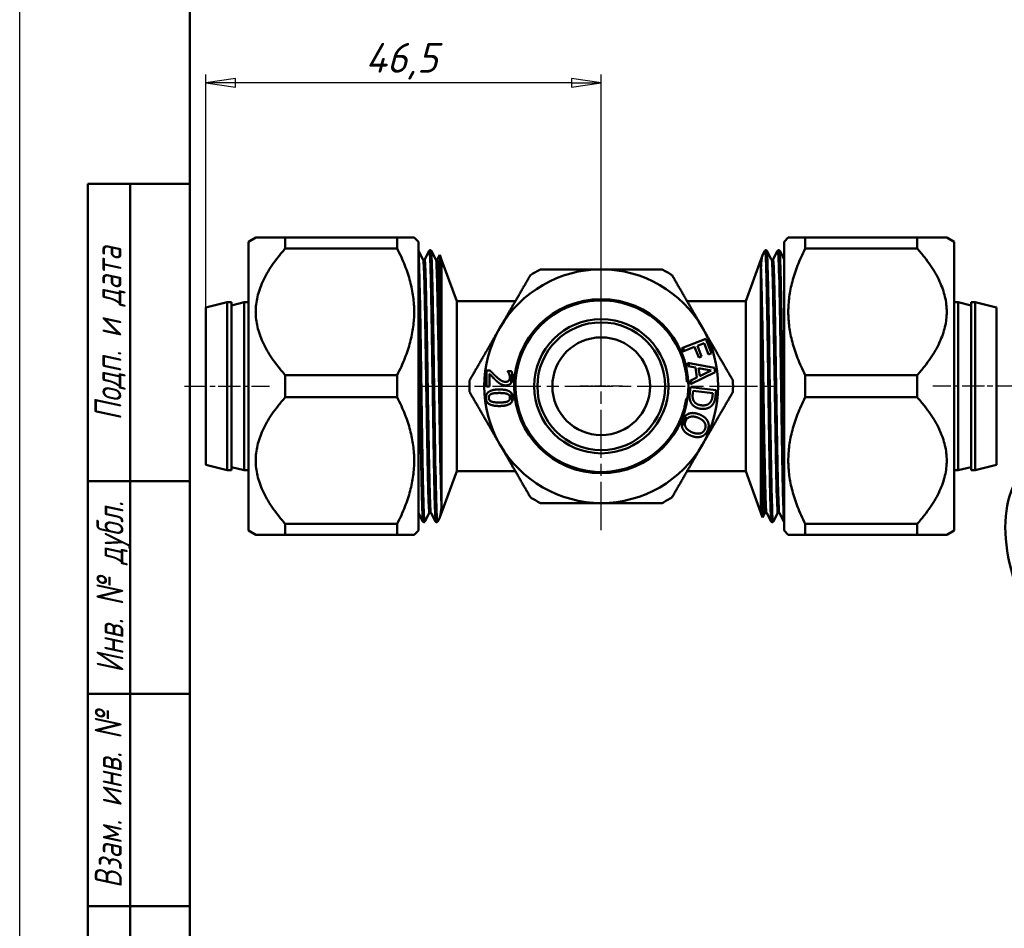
# Model space of a CAD drawing. Header units: millimetres. Extents: x -512 to 1356, y -69 to 356.
# Tile 3 of 12: x 0 to 116, y 62 to 169. Entities that reach past the tile are written whole.
import ezdxf
from ezdxf.enums import TextEntityAlignment as Align

# ---------------------------------------------------------------- set-up
doc = ezdxf.new("R2010")
doc.units = ezdxf.units.MM
doc.linetypes.add('CHAIN', pattern=[0.7087, 0.4724, -0.0591, 0.1181, -0.0591])
for name, color, linetype, lineweight in [('Видимые тонкие (ГОСТ)', 7, 'Continuous', 35), ('Видимый контур (ГОСТ)', 7, 'Continuous', 50), ('Кромка (ГОСТ)', 7, 'Continuous', 50), ('Маркер центра (ГОСТ)', 7, 'Continuous', 25), ('Обозначение (ГОСТ)', 7, 'Continuous', 25), ('Осевая линия (ГОСТ)', 7, 'Continuous', 25), ('Размер (ГОСТ)', 7, 'Continuous', 25), ('Эскизная геометрия (ГОСТ)', 7, 'Continuous', 50)]:
    doc.layers.add(name, color=color, linetype=linetype, lineweight=lineweight)
doc.styles.get("Standard").update_dxf_attribs({"font": 'GOST Common Italic.ttf'})
doc.styles.add('Альтернативный текст (ГОСТ)', font='txt', dxfattribs={"width": 0.8})
doc.styles.add('Обычный текст (ГОСТ)', font='GOST Common Italic.ttf')
doc.dimstyles.new('Обычный (ГОСТ)', dxfattribs={"dimtxt": 3.5, "dimasz": 3.5, "dimexe": 1, "dimexo": 0, "dimgap": 0.5, "dimtad": 1, "dimrnd": 1e-08, "dimtxsty": 'Обычный текст (ГОСТ)', "dimblk": 'Filled-1', "dimcen": 0.09, "dimdle": 15, "dimclrd": 256, "dimclre": 256, "dimclrt": 256, "dimazin": 2, "dimtfac": 0.714286, "dimtdec": 3, "dimtmove": 0, "dimatfit": 3, "dimfxl": 1, "dimtolj": 1, "dimlwd": 25, "dimlwe": 25, "dimarcsym": 0})

# ---------------------------------------------------------------- blocks, each defined once
blk = doc.blocks.new('ГОСТ - Доп. графы 1')
at = {"layer": 'Эскизная геометрия (ГОСТ)'}
for p, q in [((-12, 0), (-12, 145)), ((-12, 145), (0, 145)), ((-7, 145), (-7, 0)), ((-12, 110), (-7, 110)), ((-7, 110), (0, 110)), ((-12, 85), (-7, 85)), ((-7, 85), (0, 85)), ((-12, 60), (-7, 60)), ((-7, 60), (0, 60))]:
    blk.add_line(p, q, dxfattribs=at)
at = {"layer": 'Обозначение (ГОСТ)', "char_height": 3.17, "attachment_point": 5, "rotation": 90, "style": 'Альтернативный текст (ГОСТ)'}
for s, insert, width in [('\\fGOST Common|b0|i1;\\H3.1700;Подп. и дата', (-9.37, 127.41), 34.7679), ('\\fGOST Common|b0|i1;\\H3.1700;Инв. № дубл.', (-8.95, 97.55), 24.8438), ('\\fGOST Common|b0|i1;\\H3.1700;Взам. инв. №', (-9.58, 72.53), 24.8669)]:
    blk.add_mtext(s, dxfattribs=dict(at, insert=insert, width=width))
at = {"layer": 'Обозначение (ГОСТ)', "lineweight": 30, "width": 0.8, "flags": 17}
for tag, p in [('Подп._и_дата_2', (-3.53, 127.51)), ('Инв._номер_дубликата', (-3.41, 97.47)), ('Взамен_инв._номера', (-3.46, 72.53)), ('Подп._и_дата_1', (-3.42, 42.35)), ('ИНВЕНТАРНЫЙ_НОМЕР', (-3.33, 12.68))]:
    blk.add_attdef(tag, text='', height=3.17, rotation=90, dxfattribs=at).set_placement(p, align=Align.MIDDLE_CENTER)
blk = doc.blocks.new('Рамки ГОСТ_ граница 297x210')
at = {"layer": 'Кромка (ГОСТ)', "lineweight": 25}
blk.add_line((0, 0), (0, 297), dxfattribs=at)
at = {"layer": 'Кромка (ГОСТ)'}
blk.add_line((20, 292), (20, 5), dxfattribs=at)
blk = doc.blocks.new('Filled-1')
at = {"color": 0}
for p, q in [((0, 0), (-1, 0.143)), ((-1, 0.143), (-1, -0.143)), ((-1, 0), (0, 0)), ((-1, -0.143), (0, 0))]:
    blk.add_line(p, q, dxfattribs=at)
at = {"color": 0, "flags": 128}
blk.add_lwpolyline([(-1, -0.143), (0, 0), (-1, 0.143), (-1, -0.143)], dxfattribs=at)
at = {"color": 0}
blk.add_solid([(-1, -0.143), (0, 0), (-1, 0.143), (-1, -0.143)], dxfattribs=at)
blk = doc.blocks.new('*D9')
at = {"layer": 'Defpoints', "color": 0, "linetype": 'Continuous', "transparency": 16777216}
for p in [(21.9, 161.89), (21.9, 135.44), (68.4, 128.69)]:
    blk.add_point(p, dxfattribs=at)
at = {"layer": 'Размер (ГОСТ)', "linetype": 'Continuous', "lineweight": 25, "transparency": 16777216}
for p, q in [((21.9, 135.44), (21.9, 162.89)), ((68.4, 128.69), (68.4, 162.89)), ((64.9, 161.89), (25.4, 161.89))]:
    blk.add_line(p, q, dxfattribs=at)
at = {"layer": 'Размер (ГОСТ)', "linetype": 'Continuous', "lineweight": 25, "transparency": 16777216, "xscale": 3.5, "yscale": 3.5, "zscale": 3.5, "rotation": 180}
blk.add_blockref('Filled-1', (21.9, 161.89), dxfattribs=at)
at = {"layer": 'Размер (ГОСТ)', "linetype": 'Continuous', "lineweight": 25, "transparency": 16777216, "xscale": 3.5, "yscale": 3.5, "zscale": 3.5}
blk.add_blockref('Filled-1', (68.4, 161.89), dxfattribs=at)
at = {"layer": 'Размер (ГОСТ)', "linetype": 'Continuous', "lineweight": 25, "transparency": 16777216, "insert": (40.66, 166.59), "char_height": 3.5, "attachment_point": 1, "style": 'Обычный текст (ГОСТ)'}
blk.add_mtext('\\A1;46,5', dxfattribs=at)

msp = doc.modelspace()

# ---------------------------------------------------------------- linework, layer by layer
at = {"layer": 'Видимые тонкие (ГОСТ)'}
for points, knots in [([(46.914, 142.1), (46.943, 142.042), (46.973, 141.632), (47.002, 140.876), (47.056, 139.499), (47.109, 136.982), (47.162, 133.858), (47.216, 130.738), (47.269, 127.033), (47.323, 123.523), (47.376, 120.017), (47.429, 116.729), (47.483, 114.351), (47.536, 111.975), (47.589, 110.522), (47.643, 110.298), (47.65, 110.267), (47.657, 110.259), (47.665, 110.274)], [39.2987278, 39.2987278, 39.2987278, 39.2987278, 39.666828, 39.666828, 39.666828, 40.3383123, 40.3383123, 40.3383123, 41.0089938, 41.0089938, 41.0089938, 41.6789349, 41.6789349, 41.6789349, 42.3481972, 42.3481972, 42.3481972, 42.4403204, 42.4403204, 42.4403204, 42.4403204]), ([(48.15, 142.105), (48.195, 142.184), (48.239, 141.432), (48.284, 139.938), (48.337, 138.143), (48.39, 135.289), (48.444, 131.976), (48.497, 128.67), (48.55, 124.927), (48.603, 121.533), (48.657, 118.116), (48.711, 115.074), (48.764, 113.054), (48.81, 111.338), (48.855, 110.368), (48.901, 110.274)], [39.2410886, 39.2410886, 39.2410886, 39.2410886, 39.7989192, 39.7989192, 39.7989192, 40.4688494, 40.4688494, 40.4688494, 41.1374842, 41.1374842, 41.1374842, 41.8107193, 41.8107193, 41.8107193, 42.3826812, 42.3826812, 42.3826812, 42.3826812]), ([(48.416, 142.105), (48.425, 142.089), (48.434, 142.035), (48.444, 141.944), (48.497, 141.426), (48.55, 139.694), (48.603, 137.111), (48.657, 134.51), (48.711, 131.063), (48.764, 127.501), (48.818, 123.957), (48.871, 120.324), (48.924, 117.364), (48.978, 114.39), (49.032, 112.116), (49.085, 111.026), (49.112, 110.476), (49.139, 110.229), (49.166, 110.28)], [45.5819131, 45.5819131, 45.5819131, 45.5819131, 45.699599, 45.699599, 45.699599, 46.3682338, 46.3682338, 46.3682338, 47.0414689, 47.0414689, 47.0414689, 47.7113713, 47.7113713, 47.7113713, 48.3845244, 48.3845244, 48.3845244, 48.7235057, 48.7235057, 48.7235057, 48.7235057]), ([(88.38, 110.276), (88.369, 110.296), (88.357, 110.371), (88.346, 110.501), (88.293, 111.108), (88.239, 112.925), (88.186, 115.569), (88.133, 118.231), (88.079, 121.715), (88.025, 125.283), (87.972, 128.833), (87.919, 132.441), (87.865, 135.35), (87.812, 138.272), (87.758, 140.468), (87.704, 141.472), (87.679, 141.94), (87.654, 142.149), (87.629, 142.101)], [45.5819131, 45.5819131, 45.5819131, 45.5819131, 45.7251211, 45.7251211, 45.7251211, 46.39373, 46.39373, 46.39373, 47.0668812, 47.0668812, 47.0668812, 47.7367219, 47.7367219, 47.7367219, 48.4097102, 48.4097102, 48.4097102, 48.7235057, 48.7235057, 48.7235057, 48.7235057]), ([(88.646, 110.274), (88.599, 110.191), (88.553, 111.022), (88.506, 112.652), (88.453, 114.525), (88.399, 117.44), (88.346, 120.785), (88.293, 124.123), (88.239, 127.867), (88.186, 131.234), (88.133, 134.623), (88.079, 137.606), (88.025, 139.551), (87.982, 141.129), (87.938, 142.015), (87.895, 142.105)], [39.2410886, 39.2410886, 39.2410886, 39.2410886, 39.8244726, 39.8244726, 39.8244726, 40.4943715, 40.4943715, 40.4943715, 41.1629804, 41.1629804, 41.1629804, 41.8361316, 41.8361316, 41.8361316, 42.3826812, 42.3826812, 42.3826812, 42.3826812]), ([(89.882, 110.28), (89.85, 110.343), (89.819, 110.81), (89.788, 111.667), (89.734, 113.129), (89.681, 115.717), (89.627, 118.883), (89.574, 122.047), (89.52, 125.767), (89.467, 129.26), (89.414, 132.749), (89.36, 135.989), (89.307, 138.299), (89.253, 140.606), (89.2, 141.969), (89.147, 142.103), (89.142, 142.116), (89.136, 142.118), (89.131, 142.107)], [39.2987278, 39.2987278, 39.2987278, 39.2987278, 39.6925518, 39.6925518, 39.6925518, 40.3640174, 40.3640174, 40.3640174, 41.0346817, 41.0346817, 41.0346817, 41.704607, 41.704607, 41.704607, 42.3738548, 42.3738548, 42.3738548, 42.4403204, 42.4403204, 42.4403204, 42.4403204]), ([(89.898, 117.772), (89.861, 119.853), (89.824, 122.23), (89.788, 124.668), (89.734, 128.216), (89.681, 131.871), (89.627, 134.86), (89.574, 137.846), (89.52, 140.149), (89.467, 141.284), (89.443, 141.784), (89.42, 142.056), (89.396, 142.1)], [34.0003513, 34.0003513, 34.0003513, 34.0003513, 34.4618021, 34.4618021, 34.4618021, 35.1332678, 35.1332678, 35.1332678, 35.8039321, 35.8039321, 35.8039321, 36.0994959, 36.0994959, 36.0994959, 36.0994959]), ([(47.414, 141.145), (47.461, 141.049), (47.508, 140.094), (47.554, 138.412), (47.608, 136.453), (47.663, 133.52), (47.717, 130.251), (47.771, 126.986), (47.825, 123.407), (47.879, 120.289), (47.934, 117.174), (47.988, 114.541), (48.042, 112.958), (48.083, 111.755), (48.124, 111.165), (48.165, 111.238)], [39.3005765, 39.3005765, 39.3005765, 39.3005765, 39.884874, 39.884874, 39.884874, 40.5658647, 40.5658647, 40.5658647, 41.2461088, 41.2461088, 41.2461088, 41.9256707, 41.9256707, 41.9256707, 42.4421691, 42.4421691, 42.4421691, 42.4421691]), ([(47.532, 141.077), (47.539, 141.077), (47.546, 141.061), (47.552, 141.026), (47.607, 140.742), (47.661, 139.266), (47.715, 136.92), (47.769, 134.576), (47.824, 131.38), (47.878, 128.025), (47.932, 124.674), (47.986, 121.187), (48.041, 118.32), (48.095, 115.456), (48.149, 113.23), (48.203, 112.124), (48.23, 111.581), (48.256, 111.31), (48.283, 111.31)], [39.2699082, 39.2699082, 39.2699082, 39.2699082, 39.3539028, 39.3539028, 39.3539028, 40.0359016, 40.0359016, 40.0359016, 40.7171402, 40.7171402, 40.7171402, 41.3976833, 41.3976833, 41.3976833, 42.077595, 42.077595, 42.077595, 42.4115008, 42.4115008, 42.4115008, 42.4115008]), ([(47.65, 141.139), (47.672, 141.184), (47.695, 141.035), (47.717, 140.69), (47.771, 139.851), (47.825, 137.856), (47.879, 135.136), (47.934, 132.418), (47.988, 128.997), (48.042, 125.61), (48.096, 122.226), (48.15, 118.9), (48.204, 116.349), (48.258, 113.8), (48.312, 112.042), (48.366, 111.454), (48.378, 111.329), (48.389, 111.257), (48.401, 111.237)], [39.2392399, 39.2392399, 39.2392399, 39.2392399, 39.5197057, 39.5197057, 39.5197057, 40.1999498, 40.1999498, 40.1999498, 40.8795118, 40.8795118, 40.8795118, 41.5584551, 41.5584551, 41.5584551, 42.2368431, 42.2368431, 42.2368431, 42.3808325, 42.3808325, 42.3808325, 42.3808325]), ([(48.916, 141.14), (48.95, 141.072), (48.983, 140.566), (49.017, 139.644), (49.071, 138.154), (49.126, 135.587), (49.18, 132.501), (49.234, 129.429), (49.288, 125.864), (49.342, 122.576), (49.397, 119.281), (49.451, 116.287), (49.505, 114.242), (49.534, 113.155), (49.563, 112.332), (49.592, 111.826)], [45.5837618, 45.5837618, 45.5837618, 45.5837618, 46.006185, 46.006185, 46.006185, 46.6885071, 46.6885071, 46.6885071, 47.3678103, 47.3678103, 47.3678103, 48.0485943, 48.0485943, 48.0485943, 48.410669, 48.410669, 48.410669, 48.410669]), ([(49.034, 141.077), (49.083, 141.071), (49.132, 140.11), (49.181, 138.347), (49.235, 136.398), (49.289, 133.482), (49.343, 130.231), (49.398, 126.97), (49.452, 123.395), (49.506, 120.285), (49.544, 118.138), (49.582, 116.215), (49.619, 114.723)], [45.5530935, 45.5530935, 45.5530935, 45.5530935, 46.1684264, 46.1684264, 46.1684264, 46.8490212, 46.8490212, 46.8490212, 47.5317216, 47.5317216, 47.5317216, 48.0031182, 48.0031182, 48.0031182, 48.0031182]), ([(49.151, 141.144), (49.161, 141.164), (49.17, 141.148), (49.18, 141.094), (49.234, 140.792), (49.288, 139.303), (49.342, 136.948), (49.397, 134.587), (49.451, 131.374), (49.505, 128.003), (49.534, 126.21), (49.563, 124.378), (49.592, 122.624)], [45.5224252, 45.5224252, 45.5224252, 45.5224252, 45.6423482, 45.6423482, 45.6423482, 46.3216514, 46.3216514, 46.3216514, 47.0024353, 47.0024353, 47.0024353, 47.36451, 47.36451, 47.36451, 47.36451]), ([(87.88, 111.24), (87.844, 111.312), (87.809, 111.875), (87.773, 112.898), (87.719, 114.461), (87.664, 117.088), (87.61, 120.207), (87.556, 123.313), (87.502, 126.885), (87.448, 130.152), (87.393, 133.426), (87.339, 136.371), (87.285, 138.35), (87.257, 139.364), (87.229, 140.129), (87.202, 140.599)], [45.5837618, 45.5837618, 45.5837618, 45.5837618, 46.0303207, 46.0303207, 46.0303207, 46.7125735, 46.7125735, 46.7125735, 47.3918278, 47.3918278, 47.3918278, 48.0724936, 48.0724936, 48.0724936, 48.4213864, 48.4213864, 48.4213864, 48.4213864]), ([(89.146, 111.241), (89.122, 111.194), (89.097, 111.373), (89.073, 111.785), (89.019, 112.703), (88.965, 114.77), (88.911, 117.539), (88.856, 120.304), (88.802, 123.751), (88.748, 127.133), (88.694, 130.513), (88.64, 133.806), (88.586, 136.302), (88.532, 138.796), (88.478, 140.478), (88.424, 140.985), (88.414, 141.075), (88.405, 141.127), (88.395, 141.144)], [39.2392399, 39.2392399, 39.2392399, 39.2392399, 39.5440094, 39.5440094, 39.5440094, 40.2242393, 40.2242393, 40.2242393, 40.9037883, 40.9037883, 40.9037883, 41.5827199, 41.5827199, 41.5827199, 42.2610975, 42.2610975, 42.2610975, 42.3808325, 42.3808325, 42.3808325, 42.3808325]), ([(89.264, 111.304), (89.257, 111.303), (89.249, 111.322), (89.242, 111.361), (89.188, 111.663), (89.134, 113.155), (89.079, 115.514), (89.025, 117.87), (88.971, 121.075), (88.917, 124.432), (88.862, 127.786), (88.808, 131.268), (88.754, 134.126), (88.7, 136.981), (88.646, 139.192), (88.591, 140.281), (88.565, 140.808), (88.539, 141.07), (88.513, 141.07)], [39.2699082, 39.2699082, 39.2699082, 39.2699082, 39.3590811, 39.3590811, 39.3590811, 40.0410864, 40.0410864, 40.0410864, 40.7223309, 40.7223309, 40.7223309, 41.4028794, 41.4028794, 41.4028794, 42.0827959, 42.0827959, 42.0827959, 42.4115008, 42.4115008, 42.4115008, 42.4115008]), ([(89.381, 111.235), (89.333, 111.333), (89.284, 112.37), (89.236, 114.181), (89.182, 116.208), (89.127, 119.19), (89.073, 122.48), (89.019, 125.767), (88.965, 129.339), (88.911, 132.424), (88.856, 135.505), (88.802, 138.079), (88.748, 139.588), (88.709, 140.682), (88.67, 141.211), (88.631, 141.142)], [39.3005765, 39.3005765, 39.3005765, 39.3005765, 39.9091932, 39.9091932, 39.9091932, 40.5901684, 40.5901684, 40.5901684, 41.2703983, 41.2703983, 41.2703983, 41.9499473, 41.9499473, 41.9499473, 42.4421691, 42.4421691, 42.4421691, 42.4421691]), ([(87.762, 111.303), (87.713, 111.309), (87.663, 112.287), (87.614, 114.078), (87.56, 116.043), (87.505, 118.97), (87.451, 122.225), (87.397, 125.491), (87.342, 129.065), (87.288, 132.168), (87.25, 134.335), (87.212, 136.269), (87.174, 137.759)], [45.5530935, 45.5530935, 45.5530935, 45.5530935, 46.1737113, 46.1737113, 46.1737113, 46.8543274, 46.8543274, 46.8543274, 47.5370818, 47.5370818, 47.5370818, 48.0138356, 48.0138356, 48.0138356, 48.0138356]), ([(46.898, 134.607), (46.933, 132.643), (46.967, 130.415), (47.002, 128.119), (47.056, 124.581), (47.109, 120.905), (47.162, 117.866), (47.216, 114.831), (47.269, 112.453), (47.323, 111.232), (47.348, 110.647), (47.374, 110.329), (47.4, 110.281)], [34.0003513, 34.0003513, 34.0003513, 34.0003513, 34.4360784, 34.4360784, 34.4360784, 35.1075627, 35.1075627, 35.1075627, 35.7782442, 35.7782442, 35.7782442, 36.0994959, 36.0994959, 36.0994959, 36.0994959]), ([(87.644, 111.237), (87.633, 111.213), (87.622, 111.241), (87.61, 111.322), (87.556, 111.705), (87.502, 113.272), (87.448, 115.685), (87.393, 118.103), (87.339, 121.354), (87.285, 124.733), (87.257, 126.465), (87.229, 128.226), (87.202, 129.912)], [45.5224252, 45.5224252, 45.5224252, 45.5224252, 45.6664145, 45.6664145, 45.6664145, 46.3456689, 46.3456689, 46.3456689, 47.0263346, 47.0263346, 47.0263346, 47.3752275, 47.3752275, 47.3752275, 47.3752275])]:
    msp.add_open_spline(points, degree=3, knots=knots, dxfattribs=at)
for points in [[(89.898, 141.144), (89.897, 141.145), (89.897, 141.146), (89.897, 141.147)], [(46.898, 111.236), (46.898, 111.235), (46.899, 111.234), (46.899, 111.233)]]:
    msp.add_open_spline(points, degree=3, dxfattribs=at)
at = {"layer": 'Видимый контур (ГОСТ)'}
for p, q in [((26.898, 143.19), (27.764, 143.69)), ((27.764, 143.69), (31.228, 143.69)), ((31.228, 143.69), (31.228, 142.39)), ((31.228, 143.69), (44.398, 143.69)), ((44.398, 142.39), (44.398, 143.69)), ((44.398, 143.69), (46.398, 143.69)), ((46.898, 143.19), (46.398, 143.69)), ((89.898, 143.19), (90.398, 143.69)), ((90.398, 143.69), (92.398, 143.69)), ((92.398, 143.69), (105.568, 143.69)), ((92.398, 143.69), (92.398, 142.39)), ((105.568, 142.39), (105.568, 143.69)), ((105.568, 143.69), (109.032, 143.69)), ((109.898, 143.19), (109.032, 143.69)), ((26.898, 143.19), (26.898, 109.19)), ((46.898, 109.19), (46.898, 143.19)), ((89.898, 143.19), (89.898, 109.19)), ((109.898, 109.19), (109.898, 143.19)), ((44.398, 142.39), (31.228, 142.39)), ((46.914, 142.108), (47.414, 141.147)), ((47.65, 141.147), (48.15, 142.108)), ((48.291, 142.19), (48.275, 142.19)), ((48.416, 142.108), (48.916, 141.147)), ((49.151, 141.147), (49.41, 141.645)), ((49.619, 141.078), (49.413, 141.643)), ((87.174, 141.078), (87.353, 141.571)), ((87.37, 141.61), (87.629, 142.108)), ((87.754, 142.19), (87.77, 142.19)), ((87.895, 142.108), (88.395, 141.147)), ((88.631, 141.147), (89.131, 142.108)), ((89.256, 142.19), (89.271, 142.19)), ((89.396, 142.108), (89.897, 141.147)), ((105.568, 142.39), (92.398, 142.39)), ((51.398, 136.191), (49.619, 141.078)), ((49.619, 141.078), (49.619, 111.302)), ((49.619, 111.302), (49.619, 141.078)), ((85.398, 136.198), (87.174, 141.078)), ((87.174, 111.302), (87.174, 141.078)), ((87.174, 141.078), (87.174, 111.302)), ((21.898, 135.44), (24.398, 136.09)), ((24.398, 116.29), (24.398, 136.09)), ((24.398, 136.09), (24.898, 136.09)), ((24.898, 116.29), (24.898, 136.09)), ((24.898, 135.704), (26.398, 136.09)), ((26.398, 116.29), (26.398, 136.09)), ((26.398, 136.09), (26.898, 136.09)), ((51.398, 116.189), (51.398, 136.191)), ((51.398, 116.19), (51.398, 136.19)), ((51.398, 136.19), (51.398, 116.19)), ((51.398, 136.19), (51.398, 136.19)), ((51.398, 136.19), (51.398, 136.19)), ((58.294, 136.19), (51.398, 136.19)), ((85.398, 136.19), (78.502, 136.19)), ((85.398, 136.198), (85.398, 116.182)), ((110.398, 136.09), (109.898, 136.09)), ((110.398, 136.09), (110.398, 116.29)), ((111.898, 135.704), (110.398, 136.09)), ((111.898, 136.09), (111.898, 116.29)), ((112.398, 136.09), (111.898, 136.09)), ((112.398, 136.09), (112.398, 116.29)), ((114.898, 135.44), (112.398, 136.09)), ((21.898, 116.94), (21.898, 135.44)), ((114.898, 135.44), (114.898, 116.94)), ((77.864, 130.669), (80.709, 131.762)), ((80.518, 131.255), (79.716, 130.946)), ((79.716, 130.946), (80.203, 129.678)), ((81.027, 129.931), (80.518, 131.255)), ((80.709, 131.762), (81.363, 130.061)), ((78.009, 130.291), (77.864, 130.669)), ((79.379, 130.817), (78.009, 130.291)), ((79.866, 129.549), (79.379, 130.817)), ((81.363, 130.061), (81.027, 129.931)), ((78.612, 128.535), (78.555, 128.941)), ((78.555, 128.941), (81.717, 128.352)), ((80.203, 129.678), (79.866, 129.549)), ((31.228, 127.49), (31.228, 124.89)), ((31.228, 127.49), (44.398, 127.49)), ((44.398, 124.89), (44.398, 127.49)), ((54.896, 128.041), (55.328, 128.041)), ((54.896, 126.161), (54.896, 128.041)), ((55.249, 127.658), (55.249, 126.161)), ((57.391, 127.977), (57.826, 127.977)), ((57.391, 127.955), (57.391, 127.977)), ((79.495, 128.381), (78.612, 128.535)), ((81.787, 127.858), (78.914, 126.413)), ((79.659, 127.229), (79.495, 128.381)), ((81.34, 128.057), (79.853, 128.32)), ((79.853, 128.32), (79.985, 127.388)), ((79.985, 127.388), (81.34, 128.057)), ((81.717, 128.352), (81.787, 127.858)), ((92.398, 127.49), (105.568, 127.49)), ((92.398, 127.49), (92.398, 124.89)), ((105.568, 124.89), (105.568, 127.49)), ((78.484, 126.72), (78.634, 126.72)), ((78.854, 126.836), (79.659, 127.229)), ((78.914, 126.413), (78.854, 126.836)), ((78.87, 126.72), (78.985, 126.72)), ((55.249, 126.161), (54.896, 126.161)), ((78.818, 125.39), (78.899, 126.087)), ((78.899, 126.087), (81.927, 125.734)), ((79.201, 125.644), (79.165, 125.337)), ((81.532, 125.372), (79.201, 125.644)), ((81.496, 125.066), (81.532, 125.372)), ((81.927, 125.734), (81.846, 125.045)), ((44.398, 124.89), (31.228, 124.89)), ((78.417, 124.026), (78.263, 124.026)), ((78.313, 124.267), (78.466, 124.267)), ((78.509, 124.508), (78.357, 124.508)), ((78.395, 124.749), (78.546, 124.749)), ((105.568, 124.89), (92.398, 124.89)), ((77.919, 122.82), (78.078, 122.82)), ((78.159, 123.061), (78.001, 123.061)), ((78.076, 123.302), (78.233, 123.302)), ((78.3, 123.543), (78.145, 123.543)), ((78.207, 123.784), (78.362, 123.784)), ((77.991, 122.579), (77.83, 122.579)), ((78.364, 122.579), (78.193, 122.579)), ((21.898, 116.94), (24.398, 116.29)), ((24.398, 116.29), (24.898, 116.29)), ((24.898, 116.677), (26.398, 116.29)), ((26.398, 116.29), (26.898, 116.29)), ((51.398, 116.189), (49.619, 111.302)), ((51.398, 116.19), (51.398, 116.19)), ((51.398, 116.19), (51.398, 116.19)), ((58.294, 116.19), (51.398, 116.19)), ((85.398, 116.19), (78.502, 116.19)), ((85.398, 116.182), (87.174, 111.302)), ((110.398, 116.29), (109.898, 116.29)), ((111.898, 116.677), (110.398, 116.29)), ((112.398, 116.29), (111.898, 116.29)), ((114.898, 116.94), (112.398, 116.29)), ((47.4, 110.272), (46.899, 111.233)), ((48.165, 111.233), (47.665, 110.272)), ((48.901, 110.272), (48.401, 111.233)), ((49.619, 111.302), (49.434, 110.793)), ((87.174, 111.302), (87.381, 110.734)), ((87.644, 111.233), (87.384, 110.733)), ((88.38, 110.272), (87.88, 111.233)), ((89.146, 111.233), (88.646, 110.272)), ((89.882, 110.272), (89.381, 111.233)), ((47.54, 110.19), (47.525, 110.19)), ((49.041, 110.19), (49.026, 110.19)), ((49.417, 110.754), (49.166, 110.272)), ((88.505, 110.19), (88.521, 110.19)), ((26.898, 109.19), (27.764, 108.69)), ((31.228, 109.99), (31.228, 108.69)), ((31.228, 109.99), (44.398, 109.99)), ((44.398, 108.69), (44.398, 109.99)), ((46.898, 109.19), (46.398, 108.69)), ((89.898, 109.19), (90.398, 108.69)), ((92.398, 109.99), (105.568, 109.99)), ((92.398, 109.99), (92.398, 108.69)), ((105.568, 108.69), (105.568, 109.99)), ((109.898, 109.19), (109.032, 108.69)), ((31.228, 108.69), (27.764, 108.69)), ((44.398, 108.69), (31.228, 108.69)), ((46.398, 108.69), (44.398, 108.69)), ((92.398, 108.69), (90.398, 108.69)), ((105.568, 108.69), (92.398, 108.69)), ((109.032, 108.69), (105.568, 108.69))]:
    msp.add_line(p, q, dxfattribs=at)
for radius in [10.25, 7.901, 7.514, 5.75]:
    msp.add_circle((68.398, 126.19), radius, dxfattribs=at)
for radius, start, end in [(13.75, 90, 150), (15.5, 117.48933, 122.51067), (13.75, 30, 90), (15.5, 57.48933, 62.51067), (10.1, 3.0059, 339.04887), (13.75, 150, 210), (13.75, 330, 30), (10.6, 23.07387, 25.26689), (10.6, 12.65867, 14.95557), (10.6, 171.55451, 178.04194), (15.5, 177.48933, 182.51067), (10.6, 2.86399, 3.81163), (15.5, 357.48933, 2.51067), (10.6, 184.3308, 189.37487), (10.1, 346.22037, 347.62486), (10.1, 347.62486, 349.02183), (10.1, 349.02183, 350.41223), (10.1, 350.41223, 351.79695), (10.1, 339.04887, 340.50681), (10.1, 340.50681, 341.95172), (10.1, 341.95172, 343.38486), (10.1, 343.38486, 344.80738), (10.1, 344.80738, 346.22037), (10.6, 333.57472, 340.08017), (13.75, 210, 270), (13.75, 270, 330), (15.5, 237.48933, 242.51067), (15.5, 297.48933, 302.51067)]:
    msp.add_arc((68.398, 126.19), radius, start, end, dxfattribs=at)
msp.add_ellipse((127.944, 102.645), major_axis=(-8.5, 14.722), ratio=0.5773503, dxfattribs=at)
for points, weights in [([(31.228, 142.39), (24.655, 134.94), (31.228, 127.49)], [1.05705235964, 1.1778583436, 1.05705235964]), ([(44.398, 127.49), (48.193, 134.94), (44.398, 142.39)], [1.03329400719, 1.15138475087, 1.03329400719]), ([(92.398, 142.39), (88.603, 134.94), (92.398, 127.49)], [1.03329400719, 1.15138475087, 1.03329400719]), ([(105.568, 127.49), (112.141, 134.94), (105.568, 142.39)], [1.05705235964, 1.1778583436, 1.05705235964]), ([(56.49, 133.065), (58.172, 135.978), (60.067, 139.261)], [1, 1.03347389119, 1.00416676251]), ([(61.243, 139.94), (65.035, 139.94), (68.398, 139.94)], [1.00416676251, 1.03347389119, 1]), ([(68.398, 139.94), (71.761, 139.94), (75.552, 139.94)], [1, 1.03347389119, 1.00416676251]), ([(76.728, 139.261), (78.624, 135.978), (80.306, 133.065)], [1.00416676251, 1.03347389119, 1]), ([(52.913, 126.869), (54.808, 130.152), (56.49, 133.065)], [1.00416676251, 1.03347389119, 1]), ([(80.306, 133.065), (81.987, 130.152), (83.883, 126.869)], [1, 1.03347389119, 1.00416676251]), ([(78.985, 126.72), (78.999, 126.726), (79.013, 126.733)], [1, 1.00002413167, 1.0000468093]), ([(56.49, 119.315), (54.808, 122.228), (52.913, 125.511)], [1, 1.03347389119, 1.00416676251]), ([(83.883, 125.511), (81.987, 122.228), (80.306, 119.315)], [1.00416676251, 1.03347389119, 1]), ([(31.228, 124.89), (24.655, 117.44), (31.228, 109.99)], [1.05705235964, 1.1778583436, 1.05705235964]), ([(44.398, 109.99), (48.193, 117.44), (44.398, 124.89)], [1.03329400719, 1.15138475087, 1.03329400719]), ([(92.398, 124.89), (88.603, 117.44), (92.398, 109.99)], [1.03329400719, 1.15138475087, 1.03329400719]), ([(105.568, 109.99), (112.141, 117.44), (105.568, 124.89)], [1.05705235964, 1.1778583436, 1.05705235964]), ([(78.399, 122.592), (78.381, 122.585), (78.364, 122.579)], [1.00005206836, 1.00002685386, 1]), ([(60.067, 113.119), (58.172, 116.402), (56.49, 119.315)], [1.00416676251, 1.03347389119, 1]), ([(80.306, 119.315), (78.624, 116.402), (76.728, 113.119)], [1, 1.03347389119, 1.00416676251]), ([(68.398, 112.44), (65.035, 112.44), (61.243, 112.44)], [1, 1.03347389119, 1.00416676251]), ([(75.552, 112.44), (71.761, 112.44), (68.398, 112.44)], [1.00416676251, 1.03347389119, 1])]:
    msp.add_rational_spline(points, weights, degree=2, dxfattribs=at)
for points, knots in [([(46.898, 142.133), (46.904, 142.126), (46.908, 142.119), (46.912, 142.111), (46.913, 142.11), (46.914, 142.108)], [0.032102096, 0.032102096, 0.032102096, 0.032102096, 0.043871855, 0.043871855, 0.047676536, 0.047676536, 0.047676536, 0.047676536]), ([(48.15, 142.108), (48.156, 142.119), (48.163, 142.132), (48.189, 142.157), (48.201, 142.167), (48.233, 142.183), (48.254, 142.189), (48.275, 142.19)], [0, 0, 0, 0, 0.0231608, 0.0231608, 0.03521578, 0.03521578, 0.047696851, 0.047696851, 0.047696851, 0.047696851]), ([(48.275, 142.185), (48.29, 142.188), (48.305, 142.097), (48.32, 141.911), (48.373, 141.248), (48.426, 139.374), (48.48, 136.681), (48.533, 133.994), (48.586, 130.509), (48.639, 126.953), (48.693, 123.379), (48.746, 119.756), (48.8, 116.851), (48.853, 113.958), (48.906, 111.793), (48.959, 110.811), (48.982, 110.4), (49.004, 110.197), (49.026, 110.198)], [39.2691766, 39.2691766, 39.2691766, 39.2691766, 39.4570096, 39.4570096, 39.4570096, 40.1256004, 40.1256004, 40.1256004, 40.7929957, 40.7929957, 40.7929957, 41.464004, 41.464004, 41.464004, 42.1320811, 42.1320811, 42.1320811, 42.4115008, 42.4115008, 42.4115008, 42.4115008]), ([(48.291, 142.19), (48.321, 142.189), (48.348, 142.177), (48.374, 142.159), (48.38, 142.154), (48.399, 142.135), (48.407, 142.123), (48.414, 142.111), (48.415, 142.11), (48.416, 142.108)], [0, 0, 0, 0, 0.017457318, 0.017457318, 0.024045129, 0.024045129, 0.043871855, 0.043871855, 0.047676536, 0.047676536, 0.047676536, 0.047676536]), ([(49.041, 110.191), (48.992, 110.193), (48.943, 111.24), (48.893, 113.157), (48.84, 115.234), (48.786, 118.317), (48.733, 121.757), (48.68, 125.196), (48.626, 128.968), (48.573, 132.278), (48.519, 135.586), (48.466, 138.411), (48.412, 140.157), (48.372, 141.483), (48.331, 142.179), (48.291, 142.186)], [-48.6954177, -48.6954177, -48.6954177, -48.6954177, -48.0758683, -48.0758683, -48.0758683, -47.4046204, -47.4046204, -47.4046204, -46.7335887, -46.7335887, -46.7335887, -46.0627695, -46.0627695, -46.0627695, -45.5530935, -45.5530935, -45.5530935, -45.5530935]), ([(49.592, 122.624), (49.584, 123.69), (49.577, 124.784), (49.563, 126.992), (49.555, 128.099), (49.535, 131.126), (49.523, 132.975), (49.497, 136.301), (49.484, 137.744), (49.459, 140.024), (49.446, 140.836), (49.426, 141.535), (49.418, 141.659), (49.41, 141.645)], [-5.5111314, -5.5111314, -5.5111314, -5.5111314, -5.1799411, -5.1799411, -4.8474454, -4.8474454, -4.2556001, -4.2556001, -3.6597292, -3.6597292, -3.0598334, -3.0598334, -2.6996079, -2.6996079, -2.6996079, -2.6996079]), ([(87.629, 142.108), (87.635, 142.119), (87.643, 142.132), (87.668, 142.157), (87.68, 142.167), (87.712, 142.183), (87.733, 142.189), (87.754, 142.19)], [0, 0, 0, 0, 0.0231608, 0.0231608, 0.03521578, 0.03521578, 0.047696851, 0.047696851, 0.047696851, 0.047696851]), ([(87.754, 142.189), (87.803, 142.186), (87.851, 141.177), (87.9, 139.322), (87.953, 137.277), (88.007, 134.217), (88.06, 130.788), (88.114, 127.36), (88.167, 123.586), (88.221, 120.262), (88.274, 116.939), (88.327, 114.087), (88.381, 112.308), (88.422, 110.928), (88.464, 110.201), (88.505, 110.194)], [-48.6954177, -48.6954177, -48.6954177, -48.6954177, -48.0865963, -48.0865963, -48.0865963, -47.4153535, -47.4153535, -47.4153535, -46.7443269, -46.7443269, -46.7443269, -46.0735126, -46.0735126, -46.0735126, -45.5530935, -45.5530935, -45.5530935, -45.5530935]), ([(87.77, 142.19), (87.8, 142.189), (87.828, 142.177), (87.853, 142.159), (87.859, 142.154), (87.879, 142.135), (87.886, 142.123), (87.893, 142.111), (87.894, 142.11), (87.895, 142.108)], [0, 0, 0, 0, 0.017457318, 0.017457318, 0.024045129, 0.024045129, 0.043871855, 0.043871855, 0.047676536, 0.047676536, 0.047676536, 0.047676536]), ([(88.521, 110.196), (88.504, 110.193), (88.487, 110.309), (88.47, 110.547), (88.417, 111.297), (88.363, 113.251), (88.31, 116), (88.257, 118.744), (88.204, 122.262), (88.151, 125.82), (88.097, 129.398), (88.044, 132.992), (87.99, 135.845), (87.937, 138.686), (87.884, 140.774), (87.831, 141.673), (87.81, 142.016), (87.79, 142.185), (87.77, 142.183)], [39.2691766, 39.2691766, 39.2691766, 39.2691766, 39.4816525, 39.4816525, 39.4816525, 40.150216, 40.150216, 40.150216, 40.8175889, 40.8175889, 40.8175889, 41.4885267, 41.4885267, 41.4885267, 42.1565536, 42.1565536, 42.1565536, 42.4115008, 42.4115008, 42.4115008, 42.4115008]), ([(89.131, 142.108), (89.137, 142.119), (89.144, 142.132), (89.17, 142.157), (89.182, 142.167), (89.214, 142.183), (89.234, 142.189), (89.256, 142.19)], [0, 0, 0, 0, 0.0231608, 0.0231608, 0.03521578, 0.03521578, 0.047696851, 0.047696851, 0.047696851, 0.047696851]), ([(89.256, 142.182), (89.284, 142.182), (89.313, 141.845), (89.342, 141.172), (89.395, 139.919), (89.448, 137.511), (89.502, 134.454), (89.555, 131.397), (89.608, 127.712), (89.662, 124.171), (89.715, 120.631), (89.768, 117.259), (89.821, 114.761), (89.847, 113.568), (89.872, 112.578), (89.898, 111.828)], [-42.4122324, -42.4122324, -42.4122324, -42.4122324, -42.0528653, -42.0528653, -42.0528653, -41.3834275, -41.3834275, -41.3834275, -40.7141709, -40.7141709, -40.7141709, -40.0450916, -40.0450916, -40.0450916, -39.725329, -39.725329, -39.725329, -39.725329]), ([(89.898, 112.301), (89.848, 113.951), (89.799, 116.515), (89.749, 119.532), (89.696, 122.783), (89.642, 126.54), (89.589, 130.012), (89.536, 133.479), (89.482, 136.64), (89.429, 138.829), (89.376, 140.988), (89.324, 142.189), (89.271, 142.19)], [33.5061232, 33.5061232, 33.5061232, 33.5061232, 34.1283529, 34.1283529, 34.1283529, 34.7986865, 34.7986865, 34.7986865, 35.4682464, 35.4682464, 35.4682464, 36.1283155, 36.1283155, 36.1283155, 36.1283155]), ([(89.271, 142.19), (89.301, 142.189), (89.329, 142.177), (89.354, 142.159), (89.36, 142.154), (89.38, 142.135), (89.388, 142.123), (89.394, 142.111), (89.395, 142.11), (89.396, 142.108)], [0, 0, 0, 0, 0.017457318, 0.017457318, 0.024045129, 0.024045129, 0.043871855, 0.043871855, 0.047676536, 0.047676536, 0.047676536, 0.047676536]), ([(47.54, 110.198), (47.51, 110.198), (47.481, 110.557), (47.452, 111.269), (47.398, 112.559), (47.345, 114.998), (47.292, 118.075), (47.238, 121.151), (47.185, 124.844), (47.132, 128.38), (47.078, 131.915), (47.025, 135.269), (46.972, 137.739), (46.947, 138.879), (46.922, 139.828), (46.898, 140.552)], [-42.4122324, -42.4122324, -42.4122324, -42.4122324, -42.0420944, -42.0420944, -42.0420944, -41.3726524, -41.3726524, -41.3726524, -40.7033916, -40.7033916, -40.7033916, -40.0343082, -40.0343082, -40.0343082, -39.725329, -39.725329, -39.725329, -39.725329]), ([(47.414, 141.147), (47.418, 141.141), (47.423, 141.13), (47.447, 141.108), (47.458, 141.098), (47.49, 141.084), (47.511, 141.078), (47.532, 141.078)], [0, 0, 0, 0, 0.023450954, 0.023450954, 0.03573497, 0.03573497, 0.04847814, 0.04847814, 0.04847814, 0.04847814]), ([(47.532, 141.078), (47.562, 141.078), (47.59, 141.089), (47.624, 141.112), (47.633, 141.122), (47.645, 141.138), (47.648, 141.143), (47.65, 141.147)], [0, 0, 0, 0, 0.017922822, 0.017922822, 0.033642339, 0.033642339, 0.048457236, 0.048457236, 0.048457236, 0.048457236]), ([(48.916, 141.147), (48.919, 141.141), (48.924, 141.13), (48.948, 141.108), (48.96, 141.098), (48.992, 141.084), (49.013, 141.078), (49.034, 141.078)], [0, 0, 0, 0, 0.023450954, 0.023450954, 0.03573497, 0.03573497, 0.04847814, 0.04847814, 0.04847814, 0.04847814]), ([(49.034, 141.078), (49.063, 141.078), (49.092, 141.089), (49.125, 141.112), (49.135, 141.122), (49.146, 141.138), (49.149, 141.143), (49.151, 141.147)], [0, 0, 0, 0, 0.017922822, 0.017922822, 0.033642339, 0.033642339, 0.048457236, 0.048457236, 0.048457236, 0.048457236]), ([(87.202, 140.599), (87.192, 140.506), (87.186, 140.29), (87.175, 139.325), (87.174, 138.619), (87.174, 137.759)], [-0.7054284, -0.7054284, -0.7054284, -0.7054284, -0.4102098, -0.4102098, 0, 0, 0, 0]), ([(88.395, 141.147), (88.398, 141.141), (88.404, 141.13), (88.427, 141.108), (88.439, 141.098), (88.471, 141.084), (88.492, 141.078), (88.513, 141.078)], [0, 0, 0, 0, 0.023450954, 0.023450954, 0.03573497, 0.03573497, 0.04847814, 0.04847814, 0.04847814, 0.04847814]), ([(88.513, 141.078), (88.543, 141.078), (88.571, 141.089), (88.605, 141.112), (88.614, 141.122), (88.625, 141.138), (88.628, 141.143), (88.631, 141.147)], [0, 0, 0, 0, 0.017922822, 0.017922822, 0.033642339, 0.033642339, 0.048457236, 0.048457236, 0.048457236, 0.048457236]), ([(46.898, 140.079), (46.945, 138.493), (46.993, 136.07), (47.041, 133.207), (47.094, 129.994), (47.147, 126.247), (47.201, 122.755), (47.254, 119.267), (47.308, 116.057), (47.361, 113.798), (47.414, 111.541), (47.467, 110.249), (47.521, 110.192), (47.522, 110.191), (47.523, 110.19), (47.525, 110.19)], [33.5061232, 33.5061232, 33.5061232, 33.5061232, 34.1035576, 34.1035576, 34.1035576, 34.7739082, 34.7739082, 34.7739082, 35.4434836, 35.4434836, 35.4434836, 36.1123456, 36.1123456, 36.1123456, 36.1283155, 36.1283155, 36.1283155, 36.1283155]), ([(87.174, 137.759), (87.174, 136.702), (87.177, 135.44), (87.186, 132.745), (87.192, 131.367), (87.202, 129.912)], [-0.95797551, -0.95797551, -0.95797551, -0.95797551, -0.45282426, -0.45282426, 0, 0, 0, 0]), ([(87.202, 129.912), (87.209, 128.849), (87.216, 127.757), (87.231, 125.55), (87.238, 124.442), (87.258, 121.409), (87.271, 119.552), (87.296, 116.203), (87.309, 114.746), (87.334, 112.431), (87.347, 111.599), (87.368, 110.854), (87.376, 110.718), (87.384, 110.733)], [-5.5111314, -5.5111314, -5.5111314, -5.5111314, -5.1799411, -5.1799411, -4.8474454, -4.8474454, -4.2556001, -4.2556001, -3.6597292, -3.6597292, -3.0598334, -3.0598334, -2.6829565, -2.6829565, -2.6829565, -2.6829565]), ([(49.619, 114.723), (49.619, 115.793), (49.617, 117.067), (49.607, 119.781), (49.601, 121.165), (49.592, 122.624)], [-0.95797551, -0.95797551, -0.95797551, -0.95797551, -0.45282426, -0.45282426, 0, 0, 0, 0]), ([(49.592, 111.826), (49.601, 111.921), (49.607, 112.145), (49.618, 113.132), (49.619, 113.851), (49.619, 114.723)], [-0.7054284, -0.7054284, -0.7054284, -0.7054284, -0.4102098, -0.4102098, 0, 0, 0, 0]), ([(48.283, 111.302), (48.253, 111.302), (48.225, 111.291), (48.191, 111.269), (48.182, 111.258), (48.17, 111.243), (48.167, 111.237), (48.165, 111.233)], [0, 0, 0, 0, 0.017922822, 0.017922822, 0.033642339, 0.033642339, 0.048457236, 0.048457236, 0.048457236, 0.048457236]), ([(48.401, 111.233), (48.397, 111.24), (48.392, 111.25), (48.368, 111.273), (48.357, 111.282), (48.325, 111.297), (48.304, 111.302), (48.283, 111.302)], [0, 0, 0, 0, 0.023450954, 0.023450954, 0.03573497, 0.03573497, 0.04847814, 0.04847814, 0.04847814, 0.04847814]), ([(87.762, 111.302), (87.732, 111.302), (87.704, 111.291), (87.67, 111.269), (87.661, 111.258), (87.65, 111.243), (87.647, 111.237), (87.644, 111.233)], [0, 0, 0, 0, 0.017922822, 0.017922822, 0.033642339, 0.033642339, 0.048457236, 0.048457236, 0.048457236, 0.048457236]), ([(87.88, 111.233), (87.877, 111.24), (87.871, 111.25), (87.848, 111.273), (87.836, 111.282), (87.804, 111.297), (87.783, 111.302), (87.762, 111.302)], [0, 0, 0, 0, 0.023450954, 0.023450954, 0.03573497, 0.03573497, 0.04847814, 0.04847814, 0.04847814, 0.04847814]), ([(89.264, 111.302), (89.234, 111.302), (89.205, 111.291), (89.172, 111.269), (89.163, 111.258), (89.151, 111.243), (89.148, 111.237), (89.146, 111.233)], [0, 0, 0, 0, 0.017922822, 0.017922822, 0.033642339, 0.033642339, 0.048457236, 0.048457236, 0.048457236, 0.048457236]), ([(89.381, 111.233), (89.378, 111.24), (89.373, 111.25), (89.349, 111.273), (89.337, 111.282), (89.306, 111.297), (89.285, 111.302), (89.264, 111.302)], [0, 0, 0, 0, 0.023450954, 0.023450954, 0.03573497, 0.03573497, 0.04847814, 0.04847814, 0.04847814, 0.04847814]), ([(47.524, 110.19), (47.494, 110.192), (47.467, 110.203), (47.441, 110.221), (47.436, 110.226), (47.416, 110.245), (47.408, 110.257), (47.401, 110.269), (47.4, 110.271), (47.4, 110.272)], [0, 0, 0, 0, 0.017457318, 0.017457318, 0.024045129, 0.024045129, 0.043871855, 0.043871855, 0.047676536, 0.047676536, 0.047676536, 0.047676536]), ([(47.665, 110.272), (47.659, 110.262), (47.652, 110.248), (47.626, 110.223), (47.614, 110.214), (47.582, 110.197), (47.561, 110.191), (47.54, 110.19)], [0, 0, 0, 0, 0.0231608, 0.0231608, 0.03521578, 0.03521578, 0.047696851, 0.047696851, 0.047696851, 0.047696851]), ([(49.026, 110.19), (48.996, 110.192), (48.968, 110.203), (48.943, 110.221), (48.937, 110.226), (48.917, 110.245), (48.91, 110.257), (48.903, 110.269), (48.902, 110.271), (48.901, 110.272)], [0, 0, 0, 0, 0.017457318, 0.017457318, 0.024045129, 0.024045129, 0.043871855, 0.043871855, 0.047676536, 0.047676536, 0.047676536, 0.047676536]), ([(49.166, 110.272), (49.161, 110.262), (49.153, 110.248), (49.127, 110.223), (49.116, 110.214), (49.084, 110.197), (49.063, 110.191), (49.041, 110.19)], [0, 0, 0, 0, 0.0231608, 0.0231608, 0.03521578, 0.03521578, 0.047696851, 0.047696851, 0.047696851, 0.047696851]), ([(88.505, 110.19), (88.475, 110.192), (88.447, 110.203), (88.422, 110.221), (88.416, 110.226), (88.396, 110.245), (88.389, 110.257), (88.382, 110.269), (88.381, 110.271), (88.38, 110.272)], [0, 0, 0, 0, 0.017457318, 0.017457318, 0.024045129, 0.024045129, 0.043871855, 0.043871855, 0.047676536, 0.047676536, 0.047676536, 0.047676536]), ([(88.646, 110.272), (88.64, 110.262), (88.632, 110.248), (88.607, 110.223), (88.595, 110.214), (88.563, 110.197), (88.542, 110.191), (88.521, 110.19)], [0, 0, 0, 0, 0.0231608, 0.0231608, 0.03521578, 0.03521578, 0.047696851, 0.047696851, 0.047696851, 0.047696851]), ([(89.898, 110.247), (89.892, 110.254), (89.888, 110.261), (89.884, 110.269), (89.883, 110.271), (89.882, 110.272)], [0.032102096, 0.032102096, 0.032102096, 0.032102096, 0.043871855, 0.043871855, 0.047676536, 0.047676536, 0.047676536, 0.047676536])]:
    msp.add_open_spline(points, degree=3, knots=knots, dxfattribs=at)
for points, degree in [([(87.37, 141.61), (87.315, 141.503), (87.259, 141.165), (87.202, 140.599)], 3), ([(89.897, 141.147), (89.897, 141.146), (89.897, 141.145), (89.898, 141.145)], 3), ([(56.04, 126.853), (55.83, 127.046), (55.38, 127.517), (55.249, 127.658)], 2), ([(55.328, 128.041), (55.519, 127.839), (55.872, 127.478), (56.062, 127.305)], 2), ([(57.559, 127.658), (57.524, 127.745), (57.425, 127.905), (57.391, 127.955)], 2), ([(57.655, 127.226), (57.655, 127.335), (57.601, 127.557), (57.559, 127.658)], 2), ([(57.826, 127.977), (57.887, 127.851), (58.008, 127.399), (58.008, 127.196)], 2), ([(56.561, 126.445), (56.428, 126.52), (56.166, 126.734), (56.04, 126.853)], 2), ([(56.062, 127.305), (56.445, 126.957), (56.904, 126.702), (57.149, 126.702)], 2), ([(57.171, 126.287), (56.991, 126.287), (56.689, 126.371), (56.561, 126.445)], 2), ([(57.149, 126.702), (57.277, 126.702), (57.47, 126.781), (57.532, 126.853)], 2), ([(58.008, 127.196), (58.008, 126.769), (57.556, 126.287), (57.171, 126.287)], 2), ([(57.532, 126.853), (57.593, 126.925), (57.655, 127.112), (57.655, 127.226)], 2), ([(54.832, 124.83), (54.832, 125.334), (55.615, 125.806), (56.418, 125.806)], 2), ([(55.499, 125.287), (55.341, 125.228), (55.17, 125.008), (55.17, 124.83)], 2), ([(56.418, 125.391), (56.097, 125.391), (55.667, 125.351), (55.499, 125.287)], 2), ([(56.418, 125.806), (57.243, 125.806), (58.006, 125.329), (58.006, 124.83)], 2), ([(57.346, 125.285), (57.191, 125.346), (56.717, 125.391), (56.418, 125.391)], 2), ([(57.668, 124.83), (57.668, 125), (57.507, 125.22), (57.346, 125.285)], 2), ([(78.936, 124.29), (78.818, 124.537), (78.775, 125.022), (78.818, 125.39)], 2), ([(79.165, 125.337), (79.134, 125.07), (79.173, 124.655), (79.269, 124.477)], 2), ([(56.42, 123.857), (55.6, 123.857), (54.832, 124.334), (54.832, 124.83)], 2), ([(55.17, 124.83), (55.17, 124.662), (55.331, 124.442), (55.491, 124.38)], 2), ([(55.491, 124.38), (55.642, 124.321), (56.106, 124.272), (56.42, 124.272)], 2), ([(58.006, 124.83), (58.006, 124.329), (57.216, 123.857), (56.42, 123.857)], 2), ([(56.42, 124.272), (56.734, 124.272), (57.196, 124.321), (57.351, 124.383)], 2), ([(57.351, 124.383), (57.507, 124.445), (57.668, 124.66), (57.668, 124.83)], 2), ([(80.132, 123.524), (79.718, 123.572), (79.09, 123.986), (78.936, 124.29)], 2), ([(79.269, 124.477), (79.386, 124.25), (79.833, 123.984), (80.186, 123.942)], 2), ([(81.48, 123.988), (81.252, 123.719), (80.574, 123.472), (80.132, 123.524)], 2), ([(80.186, 123.942), (80.535, 123.902), (81.055, 124.075), (81.221, 124.287)], 2), ([(81.221, 124.287), (81.336, 124.438), (81.464, 124.793), (81.496, 125.066)], 2), ([(81.846, 125.045), (81.797, 124.618), (81.613, 124.147), (81.48, 123.988)], 2), ([(77.988, 122.223), (78.106, 122.508), (78.489, 122.884), (78.748, 122.972)], 2), ([(78.748, 122.972), (79.002, 123.057), (79.624, 123.003), (79.97, 122.859)], 2), ([(79.97, 122.859), (80.324, 122.713), (80.79, 122.314), (80.917, 122.072)], 2), ([(77.996, 121.156), (77.871, 121.41), (77.874, 121.946), (77.988, 122.223)], 2), ([(78.311, 122.086), (78.15, 121.696), (78.547, 120.989), (79.101, 120.759)], 2), ([(79.809, 122.469), (79.254, 122.698), (78.473, 122.477), (78.311, 122.086)], 2), ([(80.565, 121.886), (80.467, 122.057), (80.083, 122.356), (79.809, 122.469)], 2), ([(80.598, 121.14), (80.682, 121.343), (80.667, 121.707), (80.565, 121.886)], 2), ([(80.917, 122.072), (81.036, 121.83), (81.04, 121.291), (80.923, 121.008)], 2), ([(78.94, 120.369), (78.598, 120.511), (78.115, 120.914), (77.996, 121.156)], 2), ([(79.101, 120.759), (79.38, 120.644), (79.861, 120.587), (80.048, 120.638)], 2), ([(80.048, 120.638), (80.241, 120.689), (80.517, 120.944), (80.598, 121.14)], 2), ([(80.923, 121.008), (80.804, 120.72), (80.413, 120.343), (80.166, 120.257)], 2), ([(80.166, 120.257), (79.913, 120.175), (79.291, 120.224), (78.94, 120.369)], 2), ([(46.899, 111.233), (46.899, 111.234), (46.898, 111.235), (46.898, 111.236)], 3), ([(49.417, 110.754), (49.475, 110.864), (49.532, 111.224), (49.592, 111.826)], 3)]:
    msp.add_open_spline(points, degree=degree, dxfattribs=at)
at = {"layer": 'Маркер центра (ГОСТ)', "linetype": 'CHAIN', "ltscale": 11.993792}
msp.add_line((68.398, 109.257), (68.398, 128.69), dxfattribs=at)
at = {"layer": 'Маркер центра (ГОСТ)', "linetype": 'CHAIN', "ltscale": 2.777527}
msp.add_line((70.898, 126.19), (65.898, 126.19), dxfattribs=at)
at = {"layer": 'Осевая линия (ГОСТ)', "linetype": 'CHAIN', "ltscale": 5.555153}
for p, q in [((19.398, 126.19), (29.398, 126.19)), ((117.398, 126.19), (107.398, 126.19))]:
    msp.add_line(p, q, dxfattribs=at)
at = {"layer": 'Осевая линия (ГОСТ)', "linetype": 'CHAIN', "ltscale": 11.993792}
msp.add_line((47.119, 126.19), (89.674, 126.19), dxfattribs=at)

# ---------------------------------------------------------------- block references
for name, p in [('Рамки ГОСТ_ граница 297x210', (0, 0)), ('ГОСТ - Доп. графы 1', (20, 5))]:
    msp.add_blockref(name, p)

# ---------------------------------------------------------------- dimensions: what is measured, and where the dimension line sits
at = {"layer": 'Размер (ГОСТ)', "linetype": 'Continuous', "lineweight": 25}
dim = msp.add_linear_dim(base=(21.898, 161.891), p1=(68.398, 128.69), p2=(21.898, 135.44), dimstyle='Обычный (ГОСТ)', override={"dimgap": 0.5, "dimdec": 2, "dimtol": 0, "dimlim": 0, "dimtp": 0, "dimtm": 0, "dimtdec": 3, "dimtofl": 0, "dimatfit": 1}, dxfattribs=at)
dim.commit()
dim.dimension.update_dxf_attribs({"geometry": '*D9', "text_midpoint": (45.148, 161.891), "dimtype": 160})

doc.saveas('drawing.dxf')
